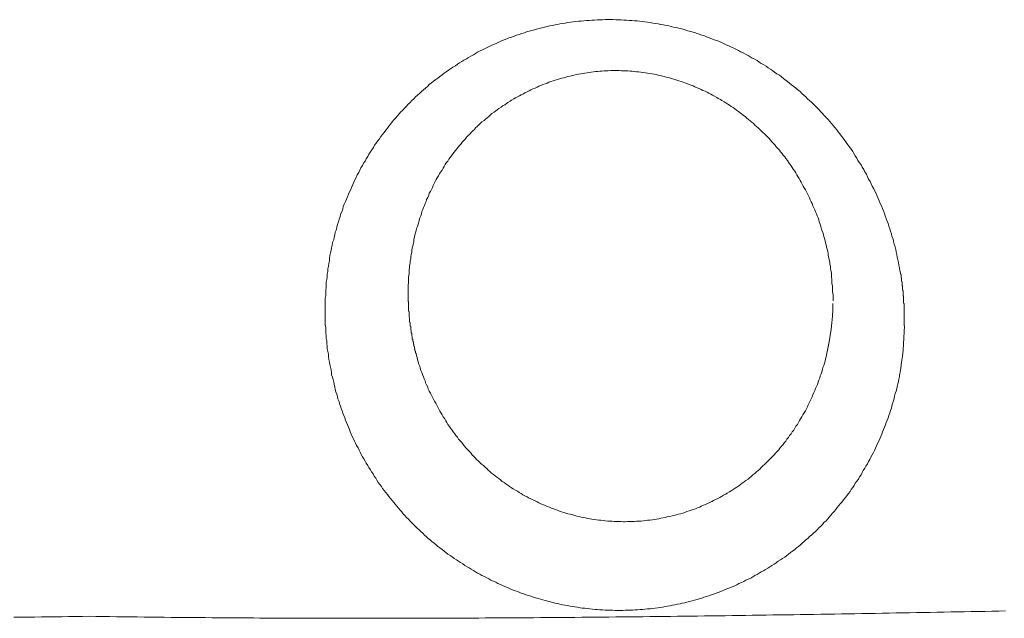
# Model space of a CAD drawing. Header units: millimetres. Extents: x -2274 to 12297, y -16157 to 26321.
# Tile 245 of 256: x -485.24 to -483.39, y -847.82 to -846.69. Entities that reach past the tile are written whole.
import ezdxf

# ---------------------------------------------------------------- set-up
doc = ezdxf.new("R2010")
doc.units = ezdxf.units.MM

msp = doc.modelspace()

# ---------------------------------------------------------------- linework, layer by layer
at = {"color": 253, "linetype": 'ByBlock', "lineweight": 13}
for points in [[(-483.7246, -847.3205, 0.055374), (-483.7128, -847.2238)], [(-483.587, -847.3572, 0.040897), (-483.5782, -847.2662)]]:
    msp.add_lwpolyline(points, format="xyb", dxfattribs=at)
at = {"color": 253, "lineweight": 13}
for points in [[(-484.6565, -847.3538, 0), (-484.6575, -847.3489, 0), (-484.6585, -847.3441, 0), (-484.6595, -847.3392, 0), (-484.6605, -847.3343, 0), (-484.6615, -847.3293, 0), (-484.6625, -847.3244, 0), (-484.6625, -847.3195, 0), (-484.6635, -847.3145, 0), (-484.6645, -847.3096, 0), (-484.6645, -847.3046, 0), (-484.6655, -847.2996, 0), (-484.6655, -847.2946, 0), (-484.6665, -847.2897, 0), (-484.6665, -847.2847, 0), (-484.6675, -847.2797, 0), (-484.6675, -847.2746, 0), (-484.6675, -847.2696, 0), (-484.6685, -847.2646, 0), (-484.6685, -847.2596, 0), (-484.6685, -847.2546, 0), (-484.6685, -847.2495, 0), (-484.6685, -847.2445, 0), (-484.6685, -847.2395, 0), (-484.6685, -847.2344, 0), (-484.6685, -847.2294, 0), (-484.6685, -847.2243, 0), (-484.6685, -847.2193, 0), (-484.6685, -847.2143, 0), (-484.6675, -847.2092, 0), (-484.6675, -847.2042, 0), (-484.6675, -847.1991, 0), (-484.6665, -847.1941, 0), (-484.6665, -847.1891, 0), (-484.6665, -847.184, 0), (-484.6655, -847.179, 0), (-484.6645, -847.174, 0), (-484.6645, -847.169, 0), (-484.6635, -847.164, 0), (-484.6635, -847.1589, 0), (-484.6625, -847.1539, 0), (-484.6615, -847.149, 0), (-484.6605, -847.144, 0), (-484.6605, -847.139, 0), (-484.6595, -847.134, 0), (-484.6585, -847.129, 0), (-484.6575, -847.1241, 0), (-484.6565, -847.1191, 0), (-484.6555, -847.1142, 0), (-484.6545, -847.1093, 0), (-484.6525, -847.1044, 0), (-484.6515, -847.0995, 0), (-484.6505, -847.0946, 0), (-484.6495, -847.0897, 0), (-484.6475, -847.0848, 0), (-484.6465, -847.08, 0), (-484.6455, -847.0752, 0), (-484.6435, -847.0703, 0), (-484.6425, -847.0655, 0), (-484.6405, -847.0607, 0), (-484.6395, -847.056, 0), (-484.6375, -847.0512, 0), (-484.6355, -847.0465, 0), (-484.6345, -847.0417, 0), (-484.6325, -847.037, 0), (-484.6305, -847.0323, 0), (-484.6285, -847.0277, 0), (-484.6265, -847.023, 0), (-484.6245, -847.0184, 0), (-484.6225, -847.0138, 0), (-484.6205, -847.0092, 0), (-484.6185, -847.0046, 0), (-484.6165, -847.0001, 0), (-484.6145, -846.9955, 0), (-484.6125, -846.991, 0), (-484.6105, -846.9866, 0), (-484.6085, -846.9821, 0), (-484.6055, -846.9777, 0), (-484.6035, -846.9732, 0), (-484.6015, -846.9688, 0), (-484.5985, -846.9645, 0), (-484.5965, -846.9601, 0), (-484.5935, -846.9558, 0), (-484.5915, -846.9515, 0), (-484.5885, -846.9472, 0), (-484.5865, -846.943, 0), (-484.5835, -846.9387, 0), (-484.5805, -846.9345, 0), (-484.5775, -846.9303, 0), (-484.5755, -846.9262, 0), (-484.5725, -846.9221, 0), (-484.5695, -846.918, 0), (-484.5665, -846.9139, 0), (-484.5635, -846.9098, 0), (-484.5605, -846.9058, 0), (-484.5575, -846.9018, 0), (-484.5545, -846.8979, 0), (-484.5515, -846.8939, 0), (-484.5485, -846.89, 0), (-484.5455, -846.8862, 0), (-484.5425, -846.8823, 0), (-484.5395, -846.8785, 0), (-484.5355, -846.8747, 0), (-484.5325, -846.8709, 0), (-484.5295, -846.8672, 0), (-484.5265, -846.8635, 0), (-484.5225, -846.8598, 0), (-484.5195, -846.8562, 0), (-484.5155, -846.8526, 0), (-484.5125, -846.849, 0), (-484.5085, -846.8455, 0), (-484.5055, -846.842, 0), (-484.5015, -846.8385, 0), (-484.4985, -846.8351, 0), (-484.4945, -846.8317, 0), (-484.4905, -846.8283, 0), (-484.4875, -846.8249, 0), (-484.4835, -846.8216, 0), (-484.4795, -846.8184, 0), (-484.4755, -846.8151, 0), (-484.4725, -846.8119, 0), (-484.4685, -846.8087, 0), (-484.4645, -846.8056, 0), (-484.4605, -846.8025, 0), (-484.4565, -846.7995, 0), (-484.4525, -846.7964, 0), (-484.4485, -846.7934, 0), (-484.4445, -846.7905, 0), (-484.4405, -846.7876, 0), (-484.4365, -846.7847, 0), (-484.4325, -846.7819, 0), (-484.4285, -846.7791, 0), (-484.4235, -846.7763, 0), (-484.4195, -846.7736, 0), (-484.4155, -846.7709, 0), (-484.4115, -846.7683, 0), (-484.4075, -846.7657, 0), (-484.4025, -846.7631, 0), (-484.3985, -846.7606, 0), (-484.3945, -846.7581, 0), (-484.3895, -846.7557, 0), (-484.3855, -846.7533, 0), (-484.3815, -846.7509, 0), (-484.3765, -846.7486, 0), (-484.3725, -846.7463, 0), (-484.3675, -846.7441, 0), (-484.3635, -846.7419, 0), (-484.3585, -846.7398, 0), (-484.3545, -846.7377, 0), (-484.3495, -846.7356, 0), (-484.3455, -846.7336, 0), (-484.3405, -846.7316, 0), (-484.3365, -846.7297, 0), (-484.3315, -846.7278, 0), (-484.3265, -846.7259, 0), (-484.3225, -846.7241, 0), (-484.3175, -846.7224, 0), (-484.3125, -846.7206, 0), (-484.3085, -846.719, 0), (-484.3035, -846.7173, 0), (-484.2985, -846.7158, 0), (-484.2935, -846.7142, 0), (-484.2895, -846.7127, 0), (-484.2845, -846.7113, 0), (-484.2795, -846.7099, 0), (-484.2745, -846.7085, 0), (-484.2705, -846.7072, 0), (-484.2655, -846.706, 0), (-484.2605, -846.7048, 0), (-484.2555, -846.7036, 0), (-484.2505, -846.7025, 0), (-484.2455, -846.7014, 0), (-484.2405, -846.7004, 0), (-484.2355, -846.6994, 0), (-484.2315, -846.6985, 0), (-484.2265, -846.6976, 0), (-484.2215, -846.6967, 0), (-484.2165, -846.6959, 0), (-484.2115, -846.6952, 0), (-484.2065, -846.6945, 0), (-484.2015, -846.6938, 0), (-484.1965, -846.6932, 0), (-484.1915, -846.6927, 0), (-484.1865, -846.6922, 0), (-484.1815, -846.6917, 0), (-484.1765, -846.6913, 0), (-484.1715, -846.6909, 0), (-484.1665, -846.6906, 0), (-484.1615, -846.6903, 0), (-484.1565, -846.6901, 0), (-484.1515, -846.6899, 0), (-484.1465, -846.6897, 0), (-484.1415, -846.6896, 0), (-484.1365, -846.6896, 0), (-484.1315, -846.6896, 0), (-484.1265, -846.6896, 0), (-484.1215, -846.6897, 0), (-484.1165, -846.6899, 0), (-484.1115, -846.6901, 0), (-484.1065, -846.6903, 0), (-484.1015, -846.6906, 0), (-484.0965, -846.6909, 0), (-484.0915, -846.6913, 0), (-484.0865, -846.6917, 0), (-484.0815, -846.6921, 0), (-484.0765, -846.6926, 0), (-484.0715, -846.6932, 0), (-484.0665, -846.6938, 0), (-484.0615, -846.6944, 0), (-484.0565, -846.6951, 0), (-484.0515, -846.6959, 0), (-484.0465, -846.6967, 0), (-484.0415, -846.6975, 0), (-484.0365, -846.6984, 0), (-484.0315, -846.6993, 0), (-484.0265, -846.7003, 0), (-484.0215, -846.7013, 0), (-484.0175, -846.7023, 0), (-484.0125, -846.7035, 0), (-484.0075, -846.7046, 0), (-484.0025, -846.7058, 0), (-483.9975, -846.7071, 0), (-483.9925, -846.7083, 0), (-483.9885, -846.7097, 0), (-483.9835, -846.7111, 0), (-483.9785, -846.7125, 0), (-483.9735, -846.7139, 0), (-483.9685, -846.7155, 0), (-483.9645, -846.717, 0), (-483.9595, -846.7186, 0), (-483.9545, -846.7203, 0), (-483.9505, -846.7219, 0), (-483.9455, -846.7237, 0), (-483.9405, -846.7254, 0), (-483.9365, -846.7273, 0), (-483.9315, -846.7291, 0), (-483.9265, -846.731, 0), (-483.9225, -846.7329, 0), (-483.9175, -846.7349, 0), (-483.9135, -846.7369, 0), (-483.9085, -846.739, 0), (-483.9035, -846.7411, 0), (-483.8995, -846.7433, 0), (-483.8955, -846.7454, 0), (-483.8905, -846.7477, 0), (-483.8865, -846.7499, 0), (-483.8815, -846.7522, 0), (-483.8775, -846.7546, 0), (-483.8725, -846.7569, 0), (-483.8685, -846.7594, 0), (-483.8645, -846.7618, 0), (-483.8595, -846.7643, 0), (-483.8555, -846.7668, 0), (-483.8515, -846.7694, 0), (-483.8475, -846.772, 0), (-483.8425, -846.7747, 0), (-483.8385, -846.7774, 0), (-483.8345, -846.7801, 0), (-483.8305, -846.7828, 0), (-483.8265, -846.7856, 0), (-483.8225, -846.7884, 0), (-483.8185, -846.7913, 0), (-483.8135, -846.7942, 0), (-483.8095, -846.7971, 0), (-483.8055, -846.8001, 0), (-483.8025, -846.8031, 0), (-483.7985, -846.8062, 0), (-483.7945, -846.8092, 0), (-483.7905, -846.8124, 0), (-483.7865, -846.8155, 0), (-483.7825, -846.8187, 0), (-483.7785, -846.8219, 0), (-483.7745, -846.8251, 0), (-483.7715, -846.8284, 0), (-483.7675, -846.8317, 0), (-483.7635, -846.8351, 0), (-483.7605, -846.8385, 0), (-483.7565, -846.8419, 0), (-483.7525, -846.8453, 0), (-483.7495, -846.8488, 0), (-483.7455, -846.8523, 0), (-483.7425, -846.8559, 0), (-483.7385, -846.8595, 0), (-483.7355, -846.8631, 0), (-483.7315, -846.8667, 0), (-483.7285, -846.8704, 0), (-483.7255, -846.8741, 0), (-483.7215, -846.8778, 0), (-483.7185, -846.8816, 0), (-483.7155, -846.8854, 0), (-483.7125, -846.8892, 0), (-483.7085, -846.8931, 0), (-483.7055, -846.897, 0), (-483.7025, -846.9009, 0), (-483.6995, -846.9049, 0), (-483.6965, -846.9089, 0), (-483.6935, -846.9129, 0), (-483.6905, -846.9169, 0), (-483.6875, -846.921, 0), (-483.6845, -846.9251, 0), (-483.6815, -846.9292, 0), (-483.6785, -846.9334, 0), (-483.6755, -846.9376, 0), (-483.6735, -846.9418, 0), (-483.6705, -846.946, 0), (-483.6675, -846.9503, 0), (-483.6655, -846.9546, 0), (-483.6625, -846.9589, 0), (-483.6595, -846.9632, 0), (-483.6575, -846.9676, 0), (-483.6545, -846.972, 0), (-483.6525, -846.9764, 0), (-483.6495, -846.9808, 0), (-483.6475, -846.9853, 0), (-483.6455, -846.9897, 0), (-483.6425, -846.9942, 0), (-483.6405, -846.9988, 0), (-483.6385, -847.0033, 0), (-483.6355, -847.0079, 0), (-483.6335, -847.0125, 0), (-483.6315, -847.0171, 0), (-483.6295, -847.0217, 0), (-483.6275, -847.0263, 0), (-483.6255, -847.031, 0), (-483.6235, -847.0356, 0), (-483.6215, -847.0403, 0), (-483.6195, -847.045, 0), (-483.6175, -847.0498, 0), (-483.6155, -847.0545, 0), (-483.6145, -847.0592, 0), (-483.6125, -847.064, 0), (-483.6105, -847.0688, 0), (-483.6085, -847.0736, 0), (-483.6075, -847.0784, 0), (-483.6055, -847.0832, 0), (-483.6045, -847.0881, 0), (-483.6025, -847.0929, 0), (-483.6015, -847.0978, 0), (-483.5995, -847.1026, 0), (-483.5985, -847.1075, 0), (-483.5975, -847.1124, 0), (-483.5955, -847.1173, 0), (-483.5945, -847.1222, 0), (-483.5935, -847.1271, 0), (-483.5925, -847.132, 0), (-483.5915, -847.1369, 0), (-483.5905, -847.1419, 0), (-483.5895, -847.1468, 0), (-483.5885, -847.1518, 0), (-483.5875, -847.1567, 0), (-483.5865, -847.1617, 0), (-483.5855, -847.1666, 0)], [(-483.7125, -847.219, 0), (-483.7125, -847.215, 0), (-483.7125, -847.2109, 0), (-483.7125, -847.2069, 0), (-483.7135, -847.2028, 0), (-483.7135, -847.1987, 0), (-483.7135, -847.1947, 0), (-483.7135, -847.1906, 0), (-483.7145, -847.1866, 0), (-483.7145, -847.1825, 0), (-483.7145, -847.1784, 0), (-483.7155, -847.1744, 0), (-483.7155, -847.1703, 0), (-483.7155, -847.1663, 0), (-483.7165, -847.1622, 0), (-483.7175, -847.1581, 0), (-483.7175, -847.1541, 0), (-483.7185, -847.1501, 0), (-483.7185, -847.146, 0), (-483.7195, -847.142, 0), (-483.7205, -847.1379, 0), (-483.7215, -847.1339, 0), (-483.7215, -847.1299, 0), (-483.7225, -847.1259, 0), (-483.7235, -847.1219, 0), (-483.7245, -847.1179, 0), (-483.7255, -847.1139, 0), (-483.7265, -847.1099, 0), (-483.7275, -847.1059, 0), (-483.7285, -847.102, 0), (-483.7295, -847.098, 0), (-483.7305, -847.094, 0), (-483.7315, -847.0901, 0), (-483.7335, -847.0862, 0), (-483.7345, -847.0822, 0), (-483.7355, -847.0783, 0), (-483.7365, -847.0744, 0), (-483.7385, -847.0705, 0), (-483.7395, -847.0667, 0), (-483.7405, -847.0628, 0), (-483.7425, -847.059, 0), (-483.7435, -847.0551, 0), (-483.7455, -847.0513, 0), (-483.7465, -847.0475, 0), (-483.7485, -847.0437, 0), (-483.7505, -847.0399, 0), (-483.7515, -847.0361, 0), (-483.7535, -847.0324, 0), (-483.7555, -847.0287, 0), (-483.7565, -847.0249, 0), (-483.7585, -847.0212, 0), (-483.7605, -847.0175, 0), (-483.7625, -847.0139, 0), (-483.7645, -847.0102, 0), (-483.7665, -847.0066, 0), (-483.7685, -847.003, 0), (-483.7705, -846.9994, 0), (-483.7725, -846.9958, 0), (-483.7745, -846.9923, 0), (-483.7765, -846.9887, 0), (-483.7785, -846.9852, 0), (-483.7805, -846.9817, 0), (-483.7825, -846.9783, 0), (-483.7845, -846.9748, 0), (-483.7875, -846.9714, 0), (-483.7895, -846.968, 0), (-483.7915, -846.9646, 0), (-483.7945, -846.9612, 0), (-483.7965, -846.9579, 0), (-483.7985, -846.9546, 0), (-483.8015, -846.9513, 0), (-483.8035, -846.948, 0), (-483.8065, -846.9448, 0), (-483.8085, -846.9415, 0), (-483.8115, -846.9384, 0), (-483.8135, -846.9352, 0), (-483.8165, -846.932, 0), (-483.8195, -846.9289, 0), (-483.8215, -846.9258, 0), (-483.8245, -846.9227, 0), (-483.8275, -846.9197, 0), (-483.8305, -846.9167, 0), (-483.8325, -846.9137, 0), (-483.8355, -846.9107, 0), (-483.8385, -846.9078, 0), (-483.8415, -846.9049, 0), (-483.8445, -846.902, 0), (-483.8475, -846.8992, 0), (-483.8505, -846.8963, 0), (-483.8535, -846.8935, 0), (-483.8565, -846.8908, 0), (-483.8595, -846.888, 0), (-483.8625, -846.8853, 0), (-483.8655, -846.8827, 0), (-483.8685, -846.88, 0), (-483.8715, -846.8774, 0), (-483.8745, -846.8748, 0), (-483.8775, -846.8723, 0), (-483.8815, -846.8697, 0), (-483.8845, -846.8672, 0), (-483.8875, -846.8648, 0), (-483.8905, -846.8624, 0), (-483.8945, -846.86, 0), (-483.8975, -846.8576, 0), (-483.9005, -846.8553, 0), (-483.9045, -846.853, 0), (-483.9075, -846.8507, 0), (-483.9105, -846.8485, 0), (-483.9145, -846.8463, 0), (-483.9175, -846.8441, 0), (-483.9215, -846.842, 0), (-483.9245, -846.8399, 0), (-483.9285, -846.8379, 0), (-483.9315, -846.8359, 0), (-483.9355, -846.8339, 0), (-483.9395, -846.8319, 0), (-483.9425, -846.83, 0), (-483.9465, -846.8282, 0), (-483.9495, -846.8263, 0), (-483.9535, -846.8245, 0), (-483.9575, -846.8228, 0), (-483.9605, -846.821, 0), (-483.9645, -846.8194, 0), (-483.9685, -846.8177, 0), (-483.9725, -846.8161, 0), (-483.9755, -846.8145, 0), (-483.9795, -846.813, 0), (-483.9835, -846.8115, 0), (-483.9875, -846.8101, 0), (-483.9915, -846.8086, 0), (-483.9945, -846.8073, 0), (-483.9985, -846.8059, 0), (-484.0025, -846.8046, 0), (-484.0065, -846.8034, 0), (-484.0105, -846.8022, 0), (-484.0145, -846.801, 0), (-484.0185, -846.7999, 0), (-484.0225, -846.7988, 0), (-484.0265, -846.7977, 0), (-484.0305, -846.7967, 0), (-484.0335, -846.7958, 0), (-484.0375, -846.7949, 0), (-484.0415, -846.794, 0), (-484.0455, -846.7931, 0), (-484.0495, -846.7923, 0), (-484.0535, -846.7916, 0), (-484.0575, -846.7909, 0), (-484.0615, -846.7902, 0), (-484.0655, -846.7896, 0), (-484.0705, -846.789, 0), (-484.0745, -846.7885, 0), (-484.0785, -846.788, 0), (-484.0825, -846.7876, 0), (-484.0865, -846.7872, 0), (-484.0905, -846.7868, 0), (-484.0945, -846.7865, 0), (-484.0985, -846.7862, 0), (-484.1025, -846.786, 0), (-484.1065, -846.7858, 0), (-484.1105, -846.7857, 0), (-484.1145, -846.7856, 0), (-484.1185, -846.7855, 0), (-484.1225, -846.7855, 0), (-484.1265, -846.7855, 0), (-484.1315, -846.7856, 0), (-484.1355, -846.7858, 0), (-484.1395, -846.7859, 0), (-484.1435, -846.7861, 0), (-484.1475, -846.7864, 0), (-484.1515, -846.7867, 0), (-484.1555, -846.7871, 0), (-484.1595, -846.7875, 0), (-484.1635, -846.7879, 0), (-484.1675, -846.7884, 0), (-484.1715, -846.789, 0), (-484.1755, -846.7895, 0), (-484.1795, -846.7902, 0), (-484.1835, -846.7908, 0), (-484.1875, -846.7916, 0), (-484.1915, -846.7923, 0), (-484.1955, -846.7931, 0), (-484.1995, -846.794, 0), (-484.2035, -846.7949, 0), (-484.2075, -846.7958, 0), (-484.2115, -846.7968, 0), (-484.2155, -846.7978, 0), (-484.2195, -846.7989, 0), (-484.2235, -846.8, 0), (-484.2275, -846.8012, 0), (-484.2315, -846.8024, 0), (-484.2355, -846.8036, 0), (-484.2395, -846.8049, 0), (-484.2435, -846.8062, 0), (-484.2475, -846.8076, 0), (-484.2505, -846.809, 0), (-484.2545, -846.8104, 0), (-484.2585, -846.8119, 0), (-484.2625, -846.8134, 0), (-484.2665, -846.815, 0), (-484.2695, -846.8166, 0), (-484.2735, -846.8183, 0), (-484.2775, -846.82, 0), (-484.2815, -846.8217, 0), (-484.2845, -846.8235, 0), (-484.2885, -846.8253, 0), (-484.2925, -846.8271, 0), (-484.2955, -846.829, 0), (-484.2995, -846.8309, 0), (-484.3025, -846.8329, 0), (-484.3065, -846.8349, 0), (-484.3105, -846.8369, 0), (-484.3135, -846.839, 0), (-484.3175, -846.8411, 0), (-484.3205, -846.8432, 0), (-484.3245, -846.8454, 0), (-484.3275, -846.8476, 0), (-484.3305, -846.8499, 0), (-484.3345, -846.8521, 0), (-484.3375, -846.8545, 0), (-484.3415, -846.8568, 0), (-484.3445, -846.8592, 0), (-484.3475, -846.8616, 0), (-484.3505, -846.8641, 0), (-484.3545, -846.8666, 0), (-484.3575, -846.8691, 0), (-484.3605, -846.8717, 0), (-484.3635, -846.8743, 0), (-484.3665, -846.8769, 0), (-484.3695, -846.8796, 0), (-484.3735, -846.8823, 0), (-484.3765, -846.885, 0), (-484.3795, -846.8878, 0), (-484.3825, -846.8906, 0), (-484.3855, -846.8934, 0), (-484.3875, -846.8962, 0), (-484.3905, -846.8991, 0), (-484.3935, -846.902, 0), (-484.3965, -846.905, 0), (-484.3995, -846.9079, 0), (-484.4025, -846.9109, 0), (-484.4045, -846.914, 0), (-484.4075, -846.917, 0), (-484.4105, -846.9201, 0), (-484.4125, -846.9232, 0), (-484.4155, -846.9264, 0), (-484.4185, -846.9295, 0), (-484.4205, -846.9327, 0), (-484.4235, -846.9359, 0), (-484.4255, -846.9392, 0), (-484.4285, -846.9425, 0), (-484.4305, -846.9458, 0), (-484.4335, -846.9491, 0), (-484.4355, -846.9524, 0), (-484.4375, -846.9558, 0), (-484.4405, -846.9592, 0), (-484.4425, -846.9626, 0), (-484.4445, -846.9661, 0), (-484.4465, -846.9695, 0), (-484.4485, -846.973, 0), (-484.4515, -846.9766, 0), (-484.4535, -846.9801, 0), (-484.4555, -846.9837, 0), (-484.4575, -846.9872, 0), (-484.4595, -846.9908, 0), (-484.4615, -846.9945, 0), (-484.4635, -846.9981, 0), (-484.4655, -847.0018, 0), (-484.4665, -847.0055, 0), (-484.4685, -847.0092, 0), (-484.4705, -847.0129, 0), (-484.4725, -847.0166, 0), (-484.4735, -847.0204, 0), (-484.4755, -847.0242, 0), (-484.4775, -847.028, 0), (-484.4785, -847.0318, 0), (-484.4805, -847.0356, 0), (-484.4815, -847.0395, 0), (-484.4835, -847.0434, 0), (-484.4845, -847.0472, 0), (-484.4865, -847.0511, 0), (-484.4875, -847.0551, 0), (-484.4885, -847.059, 0), (-484.4905, -847.0629, 0), (-484.4915, -847.0669, 0), (-484.4925, -847.0709, 0), (-484.4935, -847.0748, 0), (-484.4945, -847.0788, 0), (-484.4965, -847.0828, 0), (-484.4975, -847.0869, 0), (-484.4985, -847.0909, 0), (-484.4995, -847.0949, 0), (-484.5005, -847.099, 0), (-484.5015, -847.103, 0), (-484.5015, -847.1071, 0), (-484.5025, -847.1112, 0), (-484.5035, -847.1152, 0), (-484.5045, -847.1193, 0), (-484.5055, -847.1234, 0), (-484.5055, -847.1275, 0), (-484.5065, -847.1317, 0), (-484.5075, -847.1358, 0), (-484.5075, -847.1399, 0), (-484.5085, -847.144, 0), (-484.5085, -847.1482, 0), (-484.5095, -847.1523, 0), (-484.5095, -847.1564, 0), (-484.5105, -847.1606, 0), (-484.5105, -847.1647, 0), (-484.5105, -847.1689, 0), (-484.5115, -847.173, 0), (-484.5115, -847.1772, 0), (-484.5115, -847.1813, 0), (-484.5115, -847.1855, 0), (-484.5125, -847.1896, 0), (-484.5125, -847.1938, 0), (-484.5125, -847.1979, 0), (-484.5125, -847.2021, 0), (-484.5125, -847.2062, 0), (-484.5125, -847.2104, 0), (-484.5125, -847.2145, 0)], [(-483.5855, -847.1666, 0), (-483.5855, -847.1673, 0), (-483.5855, -847.1679, 0), (-483.5855, -847.1685, 0), (-483.5855, -847.1691, 0), (-483.5845, -847.1698, 0), (-483.5845, -847.1704, 0), (-483.5845, -847.171, 0), (-483.5845, -847.1716, 0), (-483.5845, -847.1723, 0), (-483.5845, -847.1729, 0), (-483.5845, -847.1735, 0), (-483.5845, -847.1741, 0), (-483.5845, -847.1748, 0), (-483.5845, -847.1754, 0), (-483.5845, -847.176, 0), (-483.5835, -847.1766, 0), (-483.5835, -847.1773, 0), (-483.5835, -847.1779, 0), (-483.5835, -847.1785, 0), (-483.5835, -847.1792, 0), (-483.5835, -847.1798, 0), (-483.5835, -847.1804, 0), (-483.5835, -847.181, 0), (-483.5835, -847.1817, 0), (-483.5835, -847.1823, 0), (-483.5835, -847.1829, 0), (-483.5825, -847.1835, 0), (-483.5825, -847.1842, 0), (-483.5825, -847.1848, 0), (-483.5825, -847.1854, 0), (-483.5825, -847.186, 0), (-483.5825, -847.1867, 0), (-483.5825, -847.1873, 0), (-483.5825, -847.1879, 0), (-483.5825, -847.1885, 0), (-483.5825, -847.1892, 0), (-483.5825, -847.1898, 0), (-483.5825, -847.1904, 0), (-483.5815, -847.191, 0), (-483.5815, -847.1917, 0), (-483.5815, -847.1923, 0), (-483.5815, -847.1929, 0), (-483.5815, -847.1936, 0), (-483.5815, -847.1942, 0), (-483.5815, -847.1948, 0), (-483.5815, -847.1954, 0), (-483.5815, -847.1961, 0), (-483.5815, -847.1967, 0), (-483.5815, -847.1973, 0), (-483.5815, -847.1979, 0), (-483.5815, -847.1986, 0), (-483.5815, -847.1992, 0), (-483.5805, -847.1998, 0), (-483.5805, -847.2004, 0), (-483.5805, -847.2011, 0), (-483.5805, -847.2017, 0), (-483.5805, -847.2023, 0), (-483.5805, -847.203, 0), (-483.5805, -847.2036, 0), (-483.5805, -847.2042, 0), (-483.5805, -847.2048, 0), (-483.5805, -847.2055, 0), (-483.5805, -847.2061, 0), (-483.5805, -847.2067, 0), (-483.5805, -847.2073, 0), (-483.5805, -847.208, 0), (-483.5805, -847.2086, 0), (-483.5805, -847.2092, 0), (-483.5805, -847.2099, 0), (-483.5795, -847.2105, 0), (-483.5795, -847.2111, 0), (-483.5795, -847.2117, 0), (-483.5795, -847.2124, 0), (-483.5795, -847.213, 0), (-483.5795, -847.2136, 0), (-483.5795, -847.2142, 0), (-483.5795, -847.2149, 0), (-483.5795, -847.2155, 0), (-483.5795, -847.2161, 0), (-483.5795, -847.2168, 0), (-483.5795, -847.2174, 0), (-483.5795, -847.218, 0), (-483.5795, -847.2186, 0), (-483.5795, -847.2193, 0), (-483.5795, -847.2199, 0), (-483.5795, -847.2205, 0), (-483.5795, -847.2211, 0), (-483.5795, -847.2218, 0), (-483.5795, -847.2224, 0), (-483.5795, -847.223, 0), (-483.5795, -847.2236, 0), (-483.5785, -847.2243, 0), (-483.5785, -847.2249, 0), (-483.5785, -847.2255, 0), (-483.5785, -847.2262, 0), (-483.5785, -847.2268, 0), (-483.5785, -847.2274, 0), (-483.5785, -847.228, 0), (-483.5785, -847.2287, 0), (-483.5785, -847.2293, 0), (-483.5785, -847.2299, 0), (-483.5785, -847.2305, 0), (-483.5785, -847.2312, 0), (-483.5785, -847.2318, 0), (-483.5785, -847.2324, 0), (-483.5785, -847.233, 0), (-483.5785, -847.2337, 0), (-483.5785, -847.2343, 0), (-483.5785, -847.2349, 0), (-483.5785, -847.2356, 0), (-483.5785, -847.2362, 0), (-483.5785, -847.2368, 0), (-483.5785, -847.2374, 0), (-483.5785, -847.2381, 0), (-483.5785, -847.2387, 0), (-483.5785, -847.2393, 0), (-483.5785, -847.2399, 0), (-483.5785, -847.2406, 0), (-483.5785, -847.2412, 0), (-483.5785, -847.2418, 0), (-483.5785, -847.2424, 0), (-483.5785, -847.2431, 0), (-483.5785, -847.2437, 0), (-483.5785, -847.2443, 0), (-483.5785, -847.2449, 0), (-483.5785, -847.2456, 0), (-483.5785, -847.2462, 0), (-483.5785, -847.2468, 0), (-483.5785, -847.2474, 0), (-483.5785, -847.2481, 0), (-483.5785, -847.2487, 0), (-483.5785, -847.2493, 0), (-483.5785, -847.25, 0), (-483.5785, -847.2506, 0), (-483.5785, -847.2512, 0), (-483.5785, -847.2518, 0), (-483.5785, -847.2525, 0), (-483.5785, -847.2531, 0), (-483.5785, -847.2537, 0), (-483.5785, -847.2543, 0), (-483.5785, -847.255, 0), (-483.5785, -847.2556, 0), (-483.5785, -847.2562, 0), (-483.5785, -847.2568, 0), (-483.5785, -847.2575, 0), (-483.5785, -847.2581, 0), (-483.5785, -847.2587, 0), (-483.5785, -847.2593, 0), (-483.5785, -847.2599, 0), (-483.5785, -847.2606, 0), (-483.5785, -847.2612, 0), (-483.5785, -847.2618, 0), (-483.5785, -847.2624, 0), (-483.5785, -847.2631, 0), (-483.5785, -847.2637, 0), (-483.5785, -847.2643, 0), (-483.5785, -847.2649, 0), (-483.5785, -847.2656, 0), (-483.5785, -847.2662, 0)], [(-484.5125, -847.2145, 0), (-484.5125, -847.2153, 0), (-484.5125, -847.2162, 0), (-484.5125, -847.217, 0), (-484.5125, -847.2178, 0), (-484.5125, -847.2187, 0), (-484.5125, -847.2195, 0), (-484.5125, -847.2203, 0), (-484.5115, -847.2212, 0), (-484.5115, -847.222, 0), (-484.5115, -847.2228, 0), (-484.5115, -847.2237, 0), (-484.5115, -847.2245, 0), (-484.5115, -847.2253, 0), (-484.5115, -847.2262, 0), (-484.5115, -847.227, 0), (-484.5115, -847.2278, 0), (-484.5115, -847.2286, 0), (-484.5115, -847.2295, 0), (-484.5115, -847.2303, 0), (-484.5115, -847.2311, 0), (-484.5115, -847.232, 0), (-484.5115, -847.2328, 0), (-484.5115, -847.2336, 0), (-484.5115, -847.2344, 0), (-484.5115, -847.2353, 0), (-484.5115, -847.2361, 0), (-484.5115, -847.2369, 0), (-484.5115, -847.2378, 0), (-484.5115, -847.2386, 0), (-484.5105, -847.2394, 0), (-484.5105, -847.2402, 0), (-484.5105, -847.2411, 0), (-484.5105, -847.2419, 0), (-484.5105, -847.2427, 0), (-484.5105, -847.2436, 0), (-484.5105, -847.2444, 0), (-484.5105, -847.2452, 0), (-484.5105, -847.246, 0), (-484.5105, -847.2469, 0), (-484.5105, -847.2477, 0), (-484.5105, -847.2485, 0), (-484.5105, -847.2493, 0), (-484.5105, -847.2501, 0), (-484.5095, -847.251, 0), (-484.5095, -847.2518, 0), (-484.5095, -847.2526, 0), (-484.5095, -847.2534, 0), (-484.5095, -847.2543, 0), (-484.5095, -847.2551, 0), (-484.5095, -847.2559, 0), (-484.5095, -847.2567, 0), (-484.5095, -847.2576, 0), (-484.5095, -847.2584, 0), (-484.5095, -847.2592, 0), (-484.5085, -847.26, 0), (-484.5085, -847.2608, 0), (-484.5085, -847.2617, 0), (-484.5085, -847.2625, 0), (-484.5085, -847.2633, 0), (-484.5085, -847.2641, 0), (-484.5085, -847.2649, 0), (-484.5085, -847.2657, 0), (-484.5085, -847.2666, 0), (-484.5075, -847.2674, 0), (-484.5075, -847.2682, 0), (-484.5075, -847.269, 0), (-484.5075, -847.2698, 0), (-484.5075, -847.2707, 0), (-484.5075, -847.2715, 0), (-484.5075, -847.2723, 0), (-484.5075, -847.2731, 0), (-484.5075, -847.2739, 0), (-484.5065, -847.2747, 0), (-484.5065, -847.2755, 0), (-484.5065, -847.2764, 0), (-484.5065, -847.2772, 0), (-484.5065, -847.278, 0), (-484.5065, -847.2788, 0), (-484.5065, -847.2796, 0), (-484.5055, -847.2804, 0), (-484.5055, -847.2812, 0), (-484.5055, -847.282, 0), (-484.5055, -847.2828, 0), (-484.5055, -847.2837, 0), (-484.5055, -847.2845, 0), (-484.5055, -847.2853, 0), (-484.5045, -847.2861, 0), (-484.5045, -847.2869, 0), (-484.5045, -847.2877, 0), (-484.5045, -847.2885, 0), (-484.5045, -847.2893, 0), (-484.5045, -847.2901, 0), (-484.5045, -847.2909, 0), (-484.5035, -847.2917, 0), (-484.5035, -847.2925, 0), (-484.5035, -847.2933, 0), (-484.5035, -847.2941, 0), (-484.5035, -847.2949, 0), (-484.5035, -847.2957, 0), (-484.5025, -847.2965, 0), (-484.5025, -847.2974, 0), (-484.5025, -847.2982, 0), (-484.5025, -847.299, 0), (-484.5025, -847.2998, 0), (-484.5025, -847.3006, 0), (-484.5015, -847.3014, 0), (-484.5015, -847.3022, 0), (-484.5015, -847.3029, 0), (-484.5015, -847.3037, 0), (-484.5015, -847.3045, 0), (-484.5005, -847.3053, 0), (-484.5005, -847.3061, 0), (-484.5005, -847.3069, 0), (-484.5005, -847.3077, 0), (-484.5005, -847.3085, 0), (-484.5005, -847.3093, 0), (-484.4995, -847.3101, 0), (-484.4995, -847.3109, 0), (-484.4995, -847.3117, 0), (-484.4995, -847.3125, 0), (-484.4995, -847.3133, 0), (-484.4985, -847.3141, 0), (-484.4985, -847.3149, 0), (-484.4985, -847.3157, 0), (-484.4985, -847.3164, 0), (-484.4985, -847.3172, 0), (-484.4975, -847.318, 0)], [(-484.4975, -847.318, 0), (-484.4965, -847.322, 0), (-484.4955, -847.3261, 0), (-484.4945, -847.3301, 0), (-484.4935, -847.3341, 0), (-484.4925, -847.3381, 0), (-484.4905, -847.3421, 0), (-484.4895, -847.346, 0), (-484.4885, -847.35, 0), (-484.4865, -847.354, 0), (-484.4855, -847.3579, 0), (-484.4835, -847.3619, 0), (-484.4825, -847.3658, 0), (-484.4805, -847.3697, 0), (-484.4795, -847.3736, 0), (-484.4775, -847.3775, 0), (-484.4755, -847.3814, 0), (-484.4745, -847.3852, 0), (-484.4725, -847.3891, 0), (-484.4705, -847.3929, 0), (-484.4685, -847.3967, 0), (-484.4665, -847.4005, 0), (-484.4645, -847.4043, 0), (-484.4625, -847.4081, 0), (-484.4605, -847.4119, 0), (-484.4585, -847.4156, 0), (-484.4565, -847.4193, 0), (-484.4545, -847.423, 0), (-484.4525, -847.4267, 0), (-484.4505, -847.4304, 0), (-484.4485, -847.434, 0), (-484.4465, -847.4376, 0), (-484.4435, -847.4413, 0), (-484.4415, -847.4448, 0), (-484.4395, -847.4484, 0), (-484.4375, -847.452, 0), (-484.4345, -847.4555, 0), (-484.4325, -847.459, 0), (-484.4295, -847.4625, 0), (-484.4275, -847.4659, 0), (-484.4245, -847.4693, 0), (-484.4225, -847.4727, 0), (-484.4195, -847.4761, 0), (-484.4175, -847.4795, 0), (-484.4145, -847.4828, 0), (-484.4115, -847.4861, 0), (-484.4085, -847.4894, 0), (-484.4065, -847.4926, 0), (-484.4035, -847.4959, 0), (-484.4005, -847.4991, 0), (-484.3975, -847.5022, 0), (-484.3945, -847.5054, 0), (-484.3925, -847.5085, 0), (-484.3895, -847.5116, 0), (-484.3865, -847.5146, 0), (-484.3835, -847.5176, 0), (-484.3805, -847.5206, 0), (-484.3775, -847.5236, 0), (-484.3745, -847.5265, 0), (-484.3705, -847.5294, 0), (-484.3675, -847.5322, 0), (-484.3645, -847.5351, 0), (-484.3615, -847.5379, 0), (-484.3585, -847.5406, 0), (-484.3555, -847.5434, 0), (-484.3515, -847.546, 0), (-484.3485, -847.5487, 0), (-484.3455, -847.5513, 0), (-484.3415, -847.5539, 0), (-484.3385, -847.5564, 0), (-484.3355, -847.559, 0), (-484.3315, -847.5614, 0), (-484.3285, -847.5639, 0), (-484.3245, -847.5663, 0), (-484.3215, -847.5686, 0), (-484.3175, -847.571, 0), (-484.3145, -847.5733, 0), (-484.3105, -847.5755, 0), (-484.3065, -847.5777, 0), (-484.3035, -847.5799, 0), (-484.2995, -847.582, 0), (-484.2965, -847.5841, 0), (-484.2925, -847.5862, 0), (-484.2885, -847.5882, 0), (-484.2855, -847.5902, 0), (-484.2815, -847.5921, 0), (-484.2775, -847.594, 0), (-484.2735, -847.5959, 0), (-484.2695, -847.5977, 0), (-484.2665, -847.5995, 0), (-484.2625, -847.6012, 0), (-484.2585, -847.6029, 0), (-484.2545, -847.6046, 0), (-484.2505, -847.6062, 0), (-484.2465, -847.6078, 0), (-484.2425, -847.6093, 0), (-484.2385, -847.6108, 0), (-484.2355, -847.6122, 0), (-484.2315, -847.6136, 0), (-484.2275, -847.615, 0), (-484.2235, -847.6163, 0), (-484.2195, -847.6176, 0), (-484.2155, -847.6188, 0), (-484.2115, -847.62, 0), (-484.2075, -847.6211, 0), (-484.2025, -847.6222, 0), (-484.1985, -847.6233, 0), (-484.1945, -847.6243, 0), (-484.1905, -847.6253, 0), (-484.1865, -847.6262, 0), (-484.1825, -847.6271, 0), (-484.1785, -847.6279, 0), (-484.1745, -847.6287, 0), (-484.1705, -847.6294, 0), (-484.1665, -847.6301, 0), (-484.1615, -847.6308, 0), (-484.1575, -847.6314, 0), (-484.1535, -847.6319, 0), (-484.1495, -847.6324, 0), (-484.1455, -847.6329, 0), (-484.1415, -847.6333, 0), (-484.1365, -847.6337, 0), (-484.1325, -847.634, 0), (-484.1285, -847.6343, 0), (-484.1245, -847.6345, 0), (-484.1205, -847.6347, 0), (-484.1155, -847.6348, 0), (-484.1115, -847.6349, 0), (-484.1075, -847.635, 0), (-484.1035, -847.635, 0), (-484.0995, -847.6349, 0), (-484.0945, -847.6348, 0), (-484.0905, -847.6347, 0), (-484.0865, -847.6345, 0), (-484.0825, -847.6343, 0), (-484.0785, -847.634, 0), (-484.0735, -847.6337, 0), (-484.0695, -847.6333, 0), (-484.0655, -847.6329, 0), (-484.0615, -847.6324, 0), (-484.0575, -847.6319, 0), (-484.0525, -847.6313, 0), (-484.0485, -847.6307, 0), (-484.0445, -847.6301, 0), (-484.0405, -847.6294, 0), (-484.0365, -847.6286, 0), (-484.0325, -847.6279, 0), (-484.0285, -847.627, 0), (-484.0245, -847.6261, 0), (-484.0195, -847.6252, 0), (-484.0155, -847.6242, 0), (-484.0115, -847.6232, 0), (-484.0075, -847.6221, 0), (-484.0035, -847.621, 0), (-483.9995, -847.6199, 0), (-483.9955, -847.6187, 0), (-483.9915, -847.6174, 0), (-483.9875, -847.6161, 0), (-483.9835, -847.6148, 0), (-483.9795, -847.6134, 0), (-483.9755, -847.6119, 0), (-483.9715, -847.6105, 0), (-483.9675, -847.6089, 0), (-483.9635, -847.6074, 0), (-483.9605, -847.6058, 0), (-483.9565, -847.6041, 0), (-483.9525, -847.6024, 0), (-483.9485, -847.6007, 0), (-483.9445, -847.5989, 0), (-483.9405, -847.5971, 0), (-483.9375, -847.5952, 0), (-483.9335, -847.5933, 0), (-483.9295, -847.5913, 0), (-483.9255, -847.5894, 0), (-483.9225, -847.5873, 0), (-483.9185, -847.5853, 0), (-483.9145, -847.5832, 0), (-483.9115, -847.581, 0), (-483.9075, -847.5788, 0), (-483.9045, -847.5766, 0), (-483.9005, -847.5743, 0), (-483.8965, -847.572, 0), (-483.8935, -847.5697, 0), (-483.8895, -847.5673, 0), (-483.8865, -847.5649, 0), (-483.8835, -847.5624, 0), (-483.8795, -847.5599, 0), (-483.8765, -847.5574, 0), (-483.8725, -847.5548, 0), (-483.8695, -847.5522, 0), (-483.8665, -847.5496, 0), (-483.8635, -847.5469, 0), (-483.8595, -847.5442, 0), (-483.8565, -847.5414, 0), (-483.8535, -847.5387, 0), (-483.8505, -847.5358, 0), (-483.8475, -847.533, 0), (-483.8445, -847.5301, 0), (-483.8415, -847.5272, 0), (-483.8385, -847.5242, 0), (-483.8355, -847.5213, 0), (-483.8325, -847.5182, 0), (-483.8295, -847.5152, 0), (-483.8265, -847.5121, 0), (-483.8235, -847.509, 0), (-483.8205, -847.5059, 0), (-483.8175, -847.5027, 0), (-483.8145, -847.4995, 0), (-483.8125, -847.4963, 0), (-483.8095, -847.493, 0), (-483.8065, -847.4897, 0), (-483.8045, -847.4864, 0), (-483.8015, -847.4831, 0), (-483.7995, -847.4797, 0), (-483.7965, -847.4763, 0), (-483.7945, -847.4729, 0), (-483.7915, -847.4694, 0), (-483.7895, -847.466, 0), (-483.7865, -847.4625, 0), (-483.7845, -847.4589, 0), (-483.7825, -847.4554, 0), (-483.7795, -847.4518, 0), (-483.7775, -847.4482, 0), (-483.7755, -847.4446, 0), (-483.7735, -847.441, 0), (-483.7715, -847.4373, 0), (-483.7695, -847.4337, 0), (-483.7665, -847.43, 0), (-483.7645, -847.4263, 0), (-483.7625, -847.4225, 0), (-483.7605, -847.4188, 0), (-483.7595, -847.415, 0), (-483.7575, -847.4112, 0), (-483.7555, -847.4074, 0), (-483.7535, -847.4036, 0), (-483.7515, -847.3998, 0), (-483.7505, -847.3959, 0), (-483.7485, -847.392, 0), (-483.7465, -847.3882, 0), (-483.7455, -847.3843, 0), (-483.7435, -847.3804, 0), (-483.7415, -847.3764, 0), (-483.7405, -847.3725, 0), (-483.7395, -847.3686, 0), (-483.7375, -847.3646, 0), (-483.7365, -847.3606, 0), (-483.7345, -847.3567, 0), (-483.7335, -847.3527, 0), (-483.7325, -847.3487, 0), (-483.7315, -847.3447, 0), (-483.7295, -847.3406, 0), (-483.7285, -847.3366, 0), (-483.7275, -847.3326, 0), (-483.7265, -847.3285, 0), (-483.7255, -847.3245, 0), (-483.7245, -847.3205, 0)], [(-484.6565, -847.3537, 0), (-484.6565, -847.3583, 0), (-484.6545, -847.3629, 0), (-484.6535, -847.3675, 0), (-484.6525, -847.3721, 0), (-484.6515, -847.3767, 0), (-484.6505, -847.3812, 0), (-484.6495, -847.3858, 0), (-484.6485, -847.3903, 0), (-484.6465, -847.3949, 0), (-484.6455, -847.3994, 0), (-484.6445, -847.4039, 0), (-484.6425, -847.4084, 0), (-484.6415, -847.4129, 0), (-484.6395, -847.4174, 0), (-484.6385, -847.4219, 0), (-484.6365, -847.4263, 0), (-484.6355, -847.4308, 0), (-484.6335, -847.4352, 0), (-484.6315, -847.4396, 0), (-484.6305, -847.4441, 0), (-484.6285, -847.4485, 0), (-484.6265, -847.4528, 0), (-484.6245, -847.4572, 0), (-484.6225, -847.4616, 0), (-484.6215, -847.4659, 0), (-484.6195, -847.4702, 0), (-484.6175, -847.4746, 0), (-484.6155, -847.4788, 0), (-484.6135, -847.4831, 0), (-484.6115, -847.4874, 0), (-484.6095, -847.4916, 0), (-484.6065, -847.4959, 0), (-484.6045, -847.5001, 0), (-484.6025, -847.5043, 0), (-484.6005, -847.5084, 0), (-484.5985, -847.5126, 0), (-484.5955, -847.5167, 0), (-484.5935, -847.5208, 0), (-484.5915, -847.5249, 0), (-484.5885, -847.529, 0), (-484.5865, -847.5331, 0), (-484.5835, -847.5371, 0), (-484.5815, -847.5411, 0), (-484.5785, -847.5451, 0), (-484.5765, -847.5491, 0), (-484.5735, -847.553, 0), (-484.5715, -847.557, 0), (-484.5685, -847.5609, 0), (-484.5655, -847.5648, 0), (-484.5625, -847.5686, 0), (-484.5605, -847.5725, 0), (-484.5575, -847.5763, 0), (-484.5545, -847.5801, 0), (-484.5515, -847.5838, 0), (-484.5485, -847.5876, 0), (-484.5455, -847.5913, 0), (-484.5425, -847.595, 0), (-484.5395, -847.5986, 0), (-484.5365, -847.6023, 0), (-484.5335, -847.6059, 0), (-484.5305, -847.6095, 0), (-484.5275, -847.6131, 0), (-484.5245, -847.6166, 0), (-484.5215, -847.6201, 0), (-484.5185, -847.6236, 0), (-484.5155, -847.6271, 0), (-484.5115, -847.6305, 0), (-484.5085, -847.6339, 0), (-484.5055, -847.6373, 0), (-484.5015, -847.6406, 0), (-484.4985, -847.6439, 0), (-484.4955, -847.6472, 0), (-484.4915, -847.6505, 0), (-484.4885, -847.6537, 0), (-484.4845, -847.6569, 0), (-484.4815, -847.6601, 0), (-484.4775, -847.6633, 0), (-484.4745, -847.6664, 0), (-484.4705, -847.6695, 0), (-484.4675, -847.6725, 0), (-484.4635, -847.6756, 0), (-484.4595, -847.6786, 0), (-484.4565, -847.6815, 0), (-484.4525, -847.6845, 0), (-484.4485, -847.6874, 0), (-484.4445, -847.6902, 0), (-484.4415, -847.6931, 0), (-484.4375, -847.6959, 0), (-484.4335, -847.6987, 0), (-484.4295, -847.7014, 0), (-484.4255, -847.7041, 0), (-484.4215, -847.7068, 0), (-484.4175, -847.7094, 0), (-484.4135, -847.712, 0), (-484.4095, -847.7146, 0), (-484.4055, -847.7172, 0), (-484.4015, -847.7197, 0), (-484.3975, -847.7221, 0), (-484.3935, -847.7246, 0), (-484.3895, -847.727, 0), (-484.3855, -847.7294, 0), (-484.3815, -847.7317, 0), (-484.3775, -847.734, 0), (-484.3735, -847.7363, 0), (-484.3685, -847.7385, 0), (-484.3645, -847.7407, 0), (-484.3605, -847.7429, 0), (-484.3565, -847.745, 0), (-484.3515, -847.7471, 0), (-484.3475, -847.7491, 0), (-484.3435, -847.7512, 0), (-484.3385, -847.7531, 0), (-484.3345, -847.7551, 0), (-484.3305, -847.757, 0), (-484.3255, -847.7589, 0), (-484.3215, -847.7607, 0), (-484.3175, -847.7625, 0), (-484.3125, -847.7643, 0), (-484.3085, -847.766, 0), (-484.3035, -847.7677, 0), (-484.2995, -847.7693, 0), (-484.2945, -847.7709, 0), (-484.2905, -847.7725, 0), (-484.2855, -847.774, 0), (-484.2815, -847.7755, 0), (-484.2765, -847.777, 0), (-484.2725, -847.7784, 0), (-484.2675, -847.7797, 0), (-484.2635, -847.7811, 0), (-484.2585, -847.7824, 0), (-484.2545, -847.7836, 0), (-484.2495, -847.7848, 0), (-484.2445, -847.786, 0), (-484.2405, -847.7872, 0), (-484.2355, -847.7883, 0), (-484.2305, -847.7893, 0), (-484.2265, -847.7903, 0), (-484.2215, -847.7913, 0), (-484.2175, -847.7922, 0), (-484.2125, -847.7931, 0), (-484.2075, -847.794, 0), (-484.2035, -847.7948, 0), (-484.1985, -847.7955, 0), (-484.1935, -847.7962, 0), (-484.1885, -847.7969, 0), (-484.1845, -847.7976, 0), (-484.1795, -847.7981, 0), (-484.1745, -847.7987, 0), (-484.1705, -847.7992, 0), (-484.1655, -847.7997, 0), (-484.1605, -847.8001, 0), (-484.1565, -847.8005, 0), (-484.1515, -847.8008, 0), (-484.1465, -847.8011, 0), (-484.1415, -847.8014, 0), (-484.1375, -847.8016, 0), (-484.1325, -847.8018, 0), (-484.1275, -847.8019, 0), (-484.1225, -847.802, 0), (-484.1185, -847.802, 0), (-484.1135, -847.802, 0), (-484.1085, -847.802, 0), (-484.1035, -847.8019, 0), (-484.0995, -847.8018, 0), (-484.0945, -847.8017, 0), (-484.0895, -847.8014, 0), (-484.0855, -847.8012, 0), (-484.0805, -847.8009, 0), (-484.0755, -847.8006, 0), (-484.0705, -847.8002, 0), (-484.0665, -847.7998, 0), (-484.0615, -847.7993, 0), (-484.0565, -847.7989, 0), (-484.0525, -847.7983, 0), (-484.0475, -847.7977, 0), (-484.0425, -847.7971, 0), (-484.0385, -847.7964, 0), (-484.0335, -847.7957, 0), (-484.0285, -847.795, 0), (-484.0245, -847.7942, 0), (-484.0195, -847.7934, 0), (-484.0145, -847.7925, 0), (-484.0105, -847.7916, 0), (-484.0055, -847.7906, 0), (-484.0005, -847.7896, 0), (-483.9965, -847.7886, 0), (-483.9915, -847.7875, 0), (-483.9875, -847.7864, 0), (-483.9825, -847.7852, 0), (-483.9775, -847.784, 0), (-483.9735, -847.7828, 0), (-483.9685, -847.7815, 0), (-483.9645, -847.7802, 0), (-483.9595, -847.7788, 0), (-483.9555, -847.7774, 0), (-483.9505, -847.776, 0), (-483.9465, -847.7745, 0), (-483.9415, -847.7729, 0), (-483.9375, -847.7714, 0), (-483.9325, -847.7698, 0), (-483.9285, -847.7681, 0), (-483.9235, -847.7664, 0), (-483.9195, -847.7647, 0), (-483.9155, -847.7629, 0), (-483.9105, -847.7611, 0), (-483.9065, -847.7593, 0), (-483.9025, -847.7574, 0), (-483.8975, -847.7555, 0), (-483.8935, -847.7536, 0), (-483.8895, -847.7516, 0), (-483.8845, -847.7495, 0), (-483.8805, -847.7475, 0), (-483.8765, -847.7454, 0), (-483.8725, -847.7432, 0), (-483.8675, -847.7411, 0), (-483.8635, -847.7389, 0), (-483.8595, -847.7366, 0), (-483.8555, -847.7343, 0), (-483.8515, -847.732, 0), (-483.8475, -847.7297, 0), (-483.8435, -847.7273, 0), (-483.8395, -847.7248, 0), (-483.8355, -847.7224, 0), (-483.8315, -847.7199, 0), (-483.8275, -847.7174, 0), (-483.8235, -847.7148, 0), (-483.8195, -847.7122, 0), (-483.8155, -847.7096, 0), (-483.8115, -847.7069, 0), (-483.8075, -847.7042, 0), (-483.8035, -847.7015, 0), (-483.7995, -847.6987, 0), (-483.7965, -847.6959, 0), (-483.7925, -847.6931, 0), (-483.7885, -847.6902, 0), (-483.7845, -847.6873, 0), (-483.7815, -847.6844, 0), (-483.7775, -847.6814, 0), (-483.7735, -847.6784, 0), (-483.7705, -847.6754, 0), (-483.7665, -847.6723, 0), (-483.7635, -847.6693, 0), (-483.7595, -847.6661, 0), (-483.7565, -847.663, 0), (-483.7525, -847.6598, 0), (-483.7495, -847.6566, 0), (-483.7455, -847.6533, 0), (-483.7425, -847.6501, 0), (-483.7395, -847.6467, 0), (-483.7355, -847.6434, 0), (-483.7325, -847.64, 0), (-483.7295, -847.6366, 0), (-483.7255, -847.6332, 0), (-483.7225, -847.6298, 0), (-483.7195, -847.6263, 0), (-483.7165, -847.6227, 0), (-483.7135, -847.6192, 0), (-483.7105, -847.6156, 0), (-483.7075, -847.612, 0), (-483.7045, -847.6084, 0), (-483.7015, -847.6047, 0), (-483.6985, -847.601, 0), (-483.6955, -847.5973, 0), (-483.6925, -847.5936, 0), (-483.6895, -847.5898, 0), (-483.6865, -847.586, 0), (-483.6835, -847.5822, 0), (-483.6805, -847.5783, 0), (-483.6785, -847.5744, 0), (-483.6755, -847.5705, 0), (-483.6725, -847.5666, 0), (-483.6705, -847.5626, 0), (-483.6675, -847.5587, 0), (-483.6645, -847.5547, 0), (-483.6625, -847.5506, 0), (-483.6595, -847.5466, 0), (-483.6575, -847.5425, 0), (-483.6555, -847.5384, 0), (-483.6525, -847.5343, 0), (-483.6505, -847.5302, 0), (-483.6475, -847.526, 0), (-483.6455, -847.5218, 0), (-483.6435, -847.5176, 0), (-483.6415, -847.5134, 0), (-483.6385, -847.5092, 0), (-483.6365, -847.5049, 0), (-483.6345, -847.5007, 0), (-483.6325, -847.4964, 0), (-483.6305, -847.4921, 0), (-483.6285, -847.4878, 0), (-483.6265, -847.4834, 0), (-483.6245, -847.4791, 0), (-483.6225, -847.4747, 0), (-483.6205, -847.4703, 0), (-483.6195, -847.4659, 0), (-483.6175, -847.4615, 0), (-483.6155, -847.4571, 0), (-483.6135, -847.4527, 0), (-483.6125, -847.4482, 0), (-483.6105, -847.4437, 0), (-483.6085, -847.4393, 0), (-483.6075, -847.4348, 0), (-483.6055, -847.4303, 0), (-483.6045, -847.4258, 0), (-483.6025, -847.4212, 0), (-483.6015, -847.4167, 0), (-483.6005, -847.4122, 0), (-483.5985, -847.4076, 0), (-483.5975, -847.4031, 0), (-483.5965, -847.3985, 0), (-483.5955, -847.3939, 0), (-483.5935, -847.3893, 0), (-483.5925, -847.3847, 0), (-483.5915, -847.3801, 0), (-483.5905, -847.3755, 0), (-483.5895, -847.3709, 0), (-483.5885, -847.3663, 0), (-483.5875, -847.3617, 0), (-483.5875, -847.3571, 0)], [(-485.2545, -847.815, 0), (-485.2415, -847.8148, 0), (-485.2285, -847.8147, 0), (-485.2155, -847.8145, 0), (-485.2025, -847.8144, 0), (-485.1905, -847.8142, 0), (-485.1775, -847.8141, 0), (-485.1645, -847.8139, 0), (-485.1515, -847.8137, 0), (-485.1385, -847.8136, 0), (-485.1255, -847.8134, 0), (-485.1125, -847.8132, 0)], [(-483.3875, -847.803, 0), (-483.4005, -847.8033, 0), (-483.4135, -847.8035, 0), (-483.4265, -847.8038, 0), (-483.4395, -847.804, 0), (-483.4525, -847.8043, 0), (-483.4655, -847.8045, 0), (-483.4775, -847.8048, 0), (-483.4905, -847.805, 0), (-483.5035, -847.8053, 0), (-483.5165, -847.8055, 0), (-483.5295, -847.8057, 0), (-483.5425, -847.806, 0), (-483.5555, -847.8062, 0), (-483.5685, -847.8065, 0), (-483.5805, -847.8067, 0), (-483.5935, -847.8069, 0), (-483.6065, -847.8071, 0), (-483.6195, -847.8074, 0), (-483.6325, -847.8076, 0), (-483.6455, -847.8078, 0), (-483.6585, -847.808, 0), (-483.6715, -847.8083, 0), (-483.6835, -847.8085, 0), (-483.6965, -847.8087, 0), (-483.7095, -847.8089, 0), (-483.7225, -847.8091, 0), (-483.7355, -847.8093, 0), (-483.7485, -847.8095, 0), (-483.7615, -847.8097, 0), (-483.7745, -847.8099, 0), (-483.7865, -847.8101, 0), (-483.7995, -847.8103, 0), (-483.8125, -847.8105, 0), (-483.8255, -847.8107, 0), (-483.8385, -847.8109, 0), (-483.8515, -847.8111, 0), (-483.8645, -847.8113, 0), (-483.8775, -847.8115, 0), (-483.8895, -847.8116, 0), (-483.9025, -847.8118, 0), (-483.9155, -847.812, 0), (-483.9285, -847.8122, 0), (-483.9415, -847.8123, 0), (-483.9545, -847.8125, 0), (-483.9675, -847.8127, 0), (-483.9805, -847.8128, 0), (-483.9925, -847.813, 0), (-484.0055, -847.8131, 0), (-484.0185, -847.8133, 0), (-484.0315, -847.8135, 0), (-484.0445, -847.8136, 0), (-484.0575, -847.8137, 0), (-484.0705, -847.8139, 0), (-484.0835, -847.814, 0), (-484.0955, -847.8142, 0), (-484.1085, -847.8143, 0), (-484.1215, -847.8144, 0), (-484.1345, -847.8146, 0), (-484.1475, -847.8147, 0), (-484.1605, -847.8148, 0), (-484.1735, -847.8149, 0), (-484.1855, -847.815, 0), (-484.1985, -847.8151, 0), (-484.2115, -847.8153, 0), (-484.2245, -847.8154, 0), (-484.2375, -847.8155, 0), (-484.2505, -847.8156, 0), (-484.2635, -847.8157, 0), (-484.2765, -847.8158, 0), (-484.2885, -847.8158, 0), (-484.3015, -847.8159, 0), (-484.3145, -847.816, 0), (-484.3275, -847.8161, 0), (-484.3405, -847.8162, 0), (-484.3535, -847.8162, 0), (-484.3665, -847.8163, 0), (-484.3795, -847.8164, 0), (-484.3915, -847.8164, 0), (-484.4045, -847.8165, 0), (-484.4175, -847.8165, 0), (-484.4305, -847.8166, 0), (-484.4435, -847.8166, 0), (-484.4565, -847.8167, 0), (-484.4695, -847.8167, 0), (-484.4825, -847.8168, 0), (-484.4945, -847.8168, 0), (-484.5075, -847.8168, 0), (-484.5205, -847.8168, 0), (-484.5335, -847.8169, 0), (-484.5465, -847.8169, 0), (-484.5595, -847.8169, 0), (-484.5725, -847.8169, 0), (-484.5855, -847.8169, 0), (-484.5975, -847.8169, 0), (-484.6105, -847.8169, 0), (-484.6235, -847.8169, 0), (-484.6365, -847.8169, 0), (-484.6495, -847.8169, 0), (-484.6625, -847.8168, 0), (-484.6755, -847.8168, 0), (-484.6885, -847.8168, 0), (-484.7005, -847.8167, 0), (-484.7135, -847.8167, 0), (-484.7265, -847.8167, 0), (-484.7395, -847.8166, 0), (-484.7525, -847.8166, 0), (-484.7655, -847.8165, 0), (-484.7785, -847.8164, 0), (-484.7915, -847.8164, 0), (-484.8035, -847.8163, 0), (-484.8165, -847.8162, 0), (-484.8295, -847.8162, 0), (-484.8425, -847.8161, 0), (-484.8555, -847.816, 0), (-484.8685, -847.8159, 0), (-484.8815, -847.8158, 0), (-484.8945, -847.8157, 0), (-484.9065, -847.8156, 0), (-484.9195, -847.8155, 0), (-484.9325, -847.8154, 0), (-484.9455, -847.8152, 0), (-484.9585, -847.8151, 0), (-484.9715, -847.815, 0), (-484.9845, -847.8148, 0), (-484.9975, -847.8147, 0), (-485.0095, -847.8145, 0), (-485.0225, -847.8144, 0), (-485.0355, -847.8142, 0), (-485.0485, -847.8141, 0), (-485.0615, -847.8139, 0), (-485.0745, -847.8137, 0), (-485.0875, -847.8136, 0), (-485.1005, -847.8134, 0), (-485.1125, -847.8132, 0)]]:
    msp.add_polyline3d(points, dxfattribs=at)

doc.saveas('drawing.dxf')
